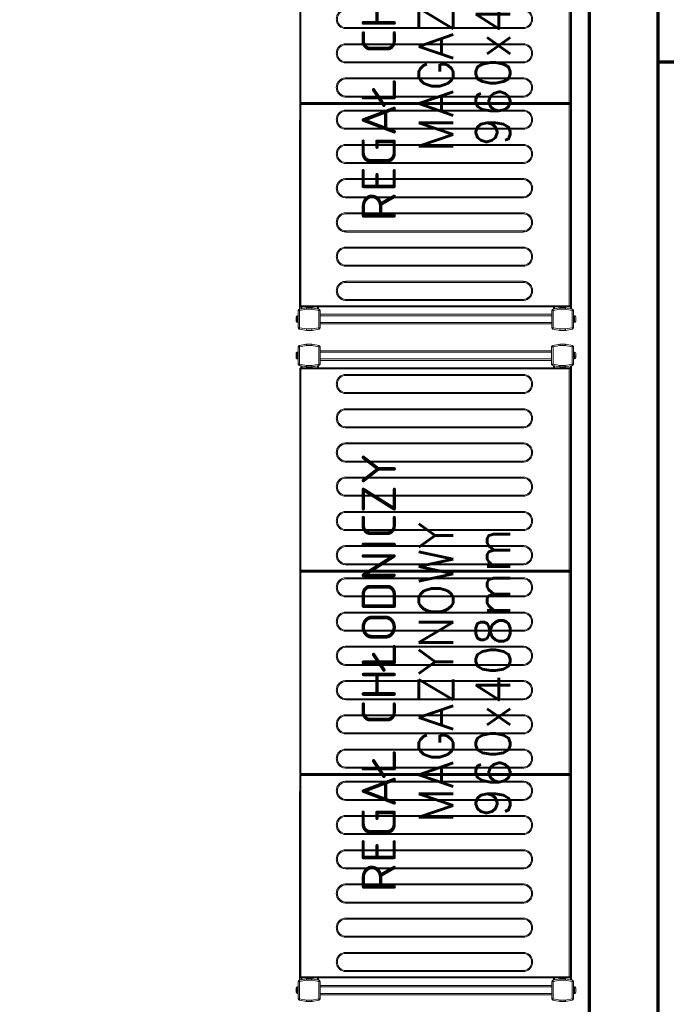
# Model space of a CAD drawing. Header units: millimetres. Extents: x -2074 to 12588, y -3630 to 101167.
# Tile 204 of 256: x 5289 to 5383, y -1590 to -1447. Entities that reach past the tile are written whole.
import ezdxf

# ---------------------------------------------------------------- set-up
doc = ezdxf.new("R2010")
doc.units = ezdxf.units.MM
doc.layers.add('SelinAr_WYP_komory', color=8, linetype='Continuous', lineweight=18)
doc.styles.add('RomanS', font='romans.shx')

# ---------------------------------------------------------------- blocks, each defined once
blk = doc.blocks.new('*U425')
at = {"const_width": 0.5}
blk.add_lwpolyline([(125, 190), (125, 200), (180, 200), (180, 0), (0, 0), (0, 200), (55, 200), (55, 190), (10, 190), (10, 10), (170, 10), (170, 190)], close=True, dxfattribs=at)
blk = doc.blocks.new('*U428')
at = {"const_width": 0.5}
blk.add_lwpolyline([(125, 250), (125, 260), (180, 260), (180, 0), (0, 0), (0, 260), (55, 260), (55, 250), (10, 250), (10, 10), (170, 10), (170, 250)], close=True, dxfattribs=at)
blk = doc.blocks.new('*U450')
at = {"lineweight": 15}
for p, q in [((1.73, 0), (1.82, 0)), ((0.18, -0.47), (0, -1.51)), ((0.18, -0.47), (0, -1.5)), ((0.38, -0.51), (0.2, -1.53)), ((2.9, -0.3), (0.38, -0.3)), ((0.38, -0.31), (0.38, -0.51)), ((2.9, -0.31), (0.38, -0.31)), ((2.9, -0.51), (0.38, -0.51)), ((1.17, -0.15), (1.17, -0.3)), ((2.12, -0.15), (1.17, -0.15)), ((1.88, -0.12), (1.76, -0.12)), ((2.12, -0.3), (2.12, -0.15)), ((2.9, -0.51), (2.9, -0.31)), ((3.08, -1.53), (2.9, -0.51)), ((3.28, -1.51), (3.1, -0.47)), ((3.28, -1.5), (3.1, -0.47)), ((3.43, -0.68), (3.14, -0.68)), ((3.43, -0.82), (3.16, -0.82)), ((3.43, -0.67), (3.43, -39.87)), ((3.58, -0.67), (3.43, -0.67)), ((3.58, -0.56), (3.58, -0.52)), ((32.98, -0.52), (3.58, -0.52)), ((3.58, -0.67), (3.58, -0.56)), ((3.58, -0.67), (3.58, -39.87)), ((32.98, -0.67), (3.58, -0.67)), ((32.98, -0.52), (32.98, -0.56)), ((32.98, -0.56), (32.98, -0.67)), ((32.98, -39.87), (32.98, -0.67)), ((33.13, -0.67), (32.98, -0.67)), ((33.13, -39.87), (33.13, -0.67)), ((33.28, -0.67), (33.13, -0.67)), ((33.28, -0.56), (33.28, -0.52)), ((62.68, -0.52), (33.28, -0.52)), ((33.28, -0.67), (33.28, -0.56)), ((33.28, -0.67), (33.28, -39.87)), ((62.68, -0.67), (33.28, -0.67)), ((62.68, -0.52), (62.68, -0.56)), ((62.68, -0.56), (62.68, -0.67)), ((62.68, -39.87), (62.68, -0.67)), ((62.83, -0.67), (62.68, -0.67)), ((62.83, -39.87), (62.83, -0.67)), ((62.98, -0.67), (62.83, -0.67)), ((62.98, -0.56), (62.98, -0.52)), ((92.38, -0.52), (62.98, -0.52)), ((62.98, -0.67), (62.98, -0.56)), ((62.98, -0.67), (62.98, -39.87)), ((92.38, -0.67), (62.98, -0.67)), ((92.38, -0.52), (92.38, -0.56)), ((92.38, -0.56), (92.38, -0.67)), ((92.38, -39.87), (92.38, -0.67)), ((92.53, -0.67), (92.38, -0.67)), ((92.53, -39.87), (92.53, -0.67)), ((92.53, -0.68), (92.83, -0.68)), ((92.53, -0.82), (92.8, -0.82)), ((92.87, -0.47), (92.69, -1.48)), ((93.06, -0.5), (92.88, -1.52)), ((93.06, -0.3), (93.06, -0.5)), ((95.59, -0.3), (93.06, -0.3)), ((95.59, -0.5), (93.06, -0.5)), ((93.86, -0.12), (93.85, -0.12)), ((93.85, -0.15), (93.85, -0.3)), ((94.8, -0.15), (93.85, -0.15)), ((94.8, -0.12), (94.79, -0.12)), ((94.8, -0.3), (94.8, -0.15)), ((95.59, -0.5), (95.59, -0.3)), ((95.77, -1.52), (95.59, -0.5)), ((95.96, -1.48), (95.78, -0.47)), ((95.78, -0.47), (95.97, -1.5)), ((0, -1.5), (0, -2.3)), ((0, -1.51), (0, -2.29)), ((0, -2.29), (0.2, -2.29)), ((0, -2.3), (0, -2.3)), ((0, -2.33), (0.18, -3.34)), ((0.2, -1.53), (0.2, -2.29)), ((0.2, -2.29), (0.38, -3.31)), ((2.9, -3.31), (3.08, -2.29)), ((3.08, -2.29), (3.08, -1.53)), ((3.08, -2.29), (3.28, -2.29)), ((3.1, -3.34), (3.28, -2.33)), ((3.28, -2.38), (3.15, -3.12)), ((3.28, -1.51), (3.28, -1.5)), ((3.28, -2.29), (3.28, -1.51)), ((3.28, -2.3), (3.28, -2.29)), ((3.28, -2.3), (3.28, -2.38)), ((3.28, -2.3), (3.28, -2.3)), ((92.68, -1.5), (92.69, -1.48)), ((92.68, -1.52), (92.68, -1.5)), ((92.68, -1.52), (92.68, -2.3)), ((92.88, -1.52), (92.68, -1.52)), ((92.68, -2.38), (92.68, -2.3)), ((92.68, -2.3), (92.87, -3.33)), ((92.82, -3.12), (92.68, -2.38)), ((92.88, -1.52), (92.88, -2.28)), ((92.88, -2.28), (93.06, -3.3)), ((95.59, -3.3), (95.77, -2.28)), ((95.97, -1.52), (95.77, -1.52)), ((95.77, -2.28), (95.77, -1.52)), ((95.78, -3.33), (95.97, -2.3)), ((95.97, -2.3), (95.78, -3.33)), ((95.97, -1.5), (95.97, -2.3)), ((95.97, -2.3), (95.97, -1.52)), ((0.38, -3.31), (2.9, -3.31)), ((0.38, -3.31), (0.38, -3.51)), ((0.38, -3.51), (2.9, -3.51)), ((0.94, -3.51), (0.94, -37.3)), ((1.14, -3.51), (1.14, -37.3)), ((2.14, -3.51), (2.14, -37.3)), ((2.34, -3.51), (2.34, -37.3)), ((2.9, -3.51), (2.9, -3.31)), ((3.43, -3.28), (3.12, -3.28)), ((3.43, -3.12), (3.15, -3.12)), ((92.53, -3.12), (92.82, -3.12)), ((92.53, -3.28), (92.84, -3.28)), ((93.06, -3.3), (95.59, -3.3)), ((93.06, -3.3), (93.06, -3.5)), ((93.06, -3.5), (95.59, -3.5)), ((93.62, -37.29), (93.62, -3.5)), ((93.82, -37.29), (93.82, -3.5)), ((94.82, -37.29), (94.82, -3.5)), ((95.02, -37.29), (95.02, -3.5)), ((95.59, -3.5), (95.59, -3.3)), ((0.38, -37.3), (0.38, -37.5)), ((2.9, -37.3), (0.38, -37.3)), ((2.9, -37.5), (2.9, -37.3)), ((93.06, -37.29), (93.06, -37.49)), ((95.59, -37.29), (93.06, -37.29)), ((95.59, -37.49), (95.59, -37.29)), ((0.18, -37.47), (0, -38.5)), ((0, -38.5), (0.18, -37.47)), ((0, -38.5), (0, -39.28)), ((0, -39.3), (0, -38.5)), ((0.38, -37.5), (0.2, -38.52)), ((0.2, -38.52), (0.2, -39.28)), ((2.9, -37.5), (0.38, -37.5)), ((3.08, -38.52), (2.9, -37.5)), ((3.08, -39.28), (3.08, -38.52)), ((3.28, -38.5), (3.1, -37.47)), ((3.43, -37.58), (3.12, -37.58)), ((3.15, -37.73), (3.28, -38.48)), ((3.43, -37.73), (3.15, -37.73)), ((3.28, -38.48), (3.28, -38.5)), ((3.28, -39.28), (3.28, -38.5)), ((92.53, -37.58), (92.84, -37.58)), ((92.53, -37.73), (92.82, -37.73)), ((92.68, -38.48), (92.82, -37.73)), ((92.68, -38.5), (92.68, -38.48)), ((92.68, -38.5), (92.68, -38.51)), ((92.68, -38.5), (92.68, -38.5)), ((92.68, -38.51), (92.68, -39.29)), ((92.88, -38.51), (92.68, -38.51)), ((92.87, -37.46), (92.69, -38.47)), ((93.06, -37.49), (92.88, -38.51)), ((92.88, -38.51), (92.88, -39.27)), ((95.59, -37.49), (93.06, -37.49)), ((95.77, -38.51), (95.59, -37.49)), ((95.77, -39.27), (95.77, -38.51)), ((95.97, -38.51), (95.77, -38.51)), ((95.96, -38.47), (95.78, -37.46)), ((95.97, -38.5), (95.97, -38.5)), ((95.97, -39.3), (95.97, -38.5)), ((95.97, -39.29), (95.97, -38.51)), ((0, -39.28), (0.2, -39.28)), ((0.18, -40.33), (0, -39.3)), ((0, -39.32), (0.18, -40.33)), ((0.2, -39.28), (0.38, -40.3)), ((2.9, -40.3), (3.08, -39.28)), ((3.08, -39.28), (3.28, -39.28)), ((3.1, -40.33), (3.28, -39.32)), ((4.38, -40.18), (3.13, -40.18)), ((4.38, -40.03), (3.16, -40.03)), ((3.28, -39.28), (3.28, -39.3)), ((3.28, -39.3), (3.28, -39.32)), ((3.43, -39.87), (3.58, -39.87)), ((3.58, -39.87), (32.98, -39.87)), ((3.58, -39.87), (3.58, -40.01)), ((3.58, -40.01), (3.58, -40.02)), ((3.58, -40.02), (32.98, -40.02)), ((4.38, -40.02), (4.38, -40.03)), ((91.58, -40.03), (4.38, -40.03)), ((4.38, -40.03), (4.38, -40.18)), ((91.58, -40.18), (4.38, -40.18)), ((32.98, -39.87), (33.13, -39.87)), ((32.98, -40.01), (32.98, -39.87)), ((32.98, -40.02), (32.98, -40.01)), ((33.13, -39.87), (33.28, -39.87)), ((33.28, -39.87), (62.68, -39.87)), ((33.28, -39.87), (33.28, -40.01)), ((33.28, -40.01), (33.28, -40.02)), ((33.28, -40.02), (62.68, -40.02)), ((62.68, -39.87), (62.83, -39.87)), ((62.68, -40.01), (62.68, -39.87)), ((62.68, -40.02), (62.68, -40.01)), ((62.83, -39.87), (62.98, -39.87)), ((62.98, -39.87), (92.38, -39.87)), ((62.98, -39.87), (62.98, -40.01)), ((62.98, -40.01), (62.98, -40.02)), ((62.98, -40.02), (92.38, -40.02)), ((91.58, -40.02), (91.58, -40.03)), ((91.58, -40.03), (91.58, -40.18)), ((91.58, -40.03), (92.81, -40.03)), ((91.58, -40.18), (92.84, -40.18)), ((92.38, -39.87), (92.53, -39.87)), ((92.38, -40.01), (92.38, -39.87)), ((92.38, -40.02), (92.38, -40.01)), ((92.68, -39.29), (92.87, -40.33)), ((92.68, -39.29), (92.68, -39.3)), ((92.68, -39.3), (92.87, -40.33)), ((92.88, -39.27), (93.06, -40.29)), ((95.59, -40.29), (95.77, -39.27)), ((95.78, -40.33), (95.97, -39.29)), ((95.78, -40.33), (95.97, -39.3)), ((0.38, -40.3), (0.38, -40.5)), ((0.38, -40.3), (2.9, -40.3)), ((0.38, -40.5), (2.9, -40.5)), ((1.17, -40.5), (1.17, -40.65)), ((1.17, -40.65), (2.12, -40.65)), ((1.17, -40.68), (1.17, -40.68)), ((2.11, -40.68), (2.11, -40.68)), ((2.12, -40.65), (2.12, -40.5)), ((2.9, -40.5), (2.9, -40.3)), ((93.06, -40.29), (95.59, -40.29)), ((93.06, -40.29), (93.06, -40.49)), ((93.06, -40.49), (95.59, -40.49)), ((93.06, -40.5), (95.59, -40.5)), ((93.85, -40.5), (93.85, -40.65)), ((93.85, -40.65), (94.8, -40.65)), ((94.09, -40.68), (94.2, -40.68)), ((94.24, -40.8), (94.15, -40.8)), ((94.8, -40.65), (94.8, -40.5)), ((95.59, -40.49), (95.59, -40.29))]:
    blk.add_line(p, q, dxfattribs=at)
blk.add_line((0.38, -0.51), (30.67, -0.51))
at = {"color": 253, "lineweight": 15}
for p, q in [((4.36, -33.12), (4.36, -7.27)), ((4.36, -7.27), (4.51, -7.27)), ((4.51, -33.12), (4.51, -7.27)), ((7.01, -7.27), (7.01, -33.12)), ((7.16, -7.27), (7.01, -7.27)), ((7.16, -7.27), (7.16, -33.12)), ((9.36, -33.12), (9.36, -7.27)), ((9.36, -7.27), (9.51, -7.27)), ((9.51, -33.12), (9.51, -7.27)), ((12.01, -7.27), (12.01, -33.12)), ((12.16, -7.27), (12.01, -7.27)), ((12.16, -7.27), (12.16, -33.12)), ((14.36, -33.12), (14.36, -7.27)), ((14.36, -7.27), (14.51, -7.27)), ((14.51, -33.12), (14.51, -7.27)), ((17.01, -7.27), (17.01, -33.12)), ((17.16, -7.27), (17.01, -7.27)), ((17.16, -7.27), (17.16, -33.12)), ((19.36, -33.12), (19.36, -7.27)), ((19.36, -7.27), (19.51, -7.27)), ((19.51, -33.12), (19.51, -7.27)), ((22.01, -7.27), (22.01, -33.12)), ((22.16, -7.27), (22.01, -7.27)), ((22.16, -7.27), (22.16, -33.12)), ((24.36, -33.12), (24.36, -7.27)), ((24.36, -7.27), (24.51, -7.27)), ((24.51, -33.12), (24.51, -7.27)), ((27.01, -7.27), (27.01, -33.12)), ((27.16, -7.27), (27.01, -7.27)), ((27.16, -7.27), (27.16, -33.12)), ((29.36, -33.12), (29.36, -7.27)), ((29.36, -7.27), (29.51, -7.27)), ((29.51, -33.12), (29.51, -7.27)), ((32.01, -7.27), (32.01, -33.12)), ((32.16, -7.27), (32.01, -7.27)), ((32.16, -7.27), (32.16, -33.12)), ((34.06, -33.12), (34.06, -7.27)), ((34.06, -7.27), (34.21, -7.27)), ((34.21, -33.12), (34.21, -7.27)), ((36.71, -7.27), (36.71, -33.12)), ((36.86, -7.27), (36.71, -7.27)), ((36.86, -7.27), (36.86, -33.12)), ((39.06, -33.12), (39.06, -7.27)), ((39.06, -7.27), (39.21, -7.27)), ((39.21, -33.12), (39.21, -7.27)), ((41.71, -7.27), (41.71, -33.12)), ((41.86, -7.27), (41.71, -7.27)), ((41.86, -7.27), (41.86, -33.12)), ((44.06, -33.12), (44.06, -7.27)), ((44.06, -7.27), (44.21, -7.27)), ((44.21, -33.12), (44.21, -7.27)), ((46.71, -7.27), (46.71, -33.12)), ((46.86, -7.27), (46.71, -7.27)), ((46.86, -7.27), (46.86, -33.12)), ((49.06, -33.12), (49.06, -7.27)), ((49.06, -7.27), (49.21, -7.27)), ((49.21, -33.12), (49.21, -7.27)), ((51.71, -7.27), (51.71, -33.12)), ((51.86, -7.27), (51.71, -7.27)), ((51.86, -7.27), (51.86, -33.12)), ((54.06, -33.12), (54.06, -7.27)), ((54.06, -7.27), (54.21, -7.27)), ((54.21, -33.12), (54.21, -7.27)), ((56.71, -7.27), (56.71, -33.12)), ((56.86, -7.27), (56.71, -7.27)), ((56.86, -7.27), (56.86, -33.12)), ((59.06, -33.12), (59.06, -7.27)), ((59.06, -7.27), (59.21, -7.27)), ((59.21, -33.12), (59.21, -7.27)), ((61.71, -7.27), (61.71, -33.12)), ((61.86, -7.27), (61.71, -7.27)), ((61.86, -7.27), (61.86, -33.12)), ((63.76, -33.12), (63.76, -7.27)), ((63.76, -7.27), (63.91, -7.27)), ((63.91, -33.12), (63.91, -7.27)), ((66.41, -7.27), (66.41, -33.12)), ((66.56, -7.27), (66.41, -7.27)), ((66.56, -7.27), (66.56, -33.12)), ((68.76, -33.12), (68.76, -7.27)), ((68.76, -7.27), (68.91, -7.27)), ((68.91, -33.12), (68.91, -7.27)), ((71.41, -7.27), (71.41, -33.12)), ((71.56, -7.27), (71.41, -7.27)), ((71.56, -7.27), (71.56, -33.12)), ((73.76, -33.12), (73.76, -7.27)), ((73.76, -7.27), (73.91, -7.27)), ((73.91, -33.12), (73.91, -7.27)), ((76.41, -7.27), (76.41, -33.12)), ((76.56, -7.27), (76.41, -7.27)), ((76.56, -7.27), (76.56, -33.12)), ((78.76, -33.12), (78.76, -7.27)), ((78.76, -7.27), (78.91, -7.27)), ((78.91, -33.12), (78.91, -7.27)), ((81.41, -7.27), (81.41, -33.12)), ((81.56, -7.27), (81.41, -7.27)), ((81.56, -7.27), (81.56, -33.12)), ((83.76, -33.12), (83.76, -7.27)), ((83.76, -7.27), (83.91, -7.27)), ((83.91, -33.12), (83.91, -7.27)), ((86.41, -7.27), (86.41, -33.12)), ((86.56, -7.27), (86.41, -7.27)), ((86.56, -7.27), (86.56, -33.12)), ((88.76, -33.12), (88.76, -7.27)), ((88.76, -7.27), (88.91, -7.27)), ((88.91, -33.12), (88.91, -7.27)), ((91.41, -7.27), (91.41, -33.12)), ((91.56, -7.27), (91.41, -7.27)), ((91.56, -7.27), (91.56, -33.12)), ((4.51, -33.12), (4.36, -33.12)), ((7.16, -33.12), (7.01, -33.12)), ((9.51, -33.12), (9.36, -33.12)), ((12.16, -33.12), (12.01, -33.12)), ((14.51, -33.12), (14.36, -33.12)), ((17.16, -33.12), (17.01, -33.12)), ((19.51, -33.12), (19.36, -33.12)), ((22.16, -33.12), (22.01, -33.12)), ((24.51, -33.12), (24.36, -33.12)), ((27.16, -33.12), (27.01, -33.12)), ((29.51, -33.12), (29.36, -33.12)), ((32.16, -33.12), (32.01, -33.12)), ((34.21, -33.12), (34.06, -33.12)), ((36.86, -33.12), (36.71, -33.12)), ((39.21, -33.12), (39.06, -33.12)), ((41.86, -33.12), (41.71, -33.12)), ((44.21, -33.12), (44.06, -33.12)), ((46.86, -33.12), (46.71, -33.12)), ((49.21, -33.12), (49.06, -33.12)), ((51.86, -33.12), (51.71, -33.12)), ((54.21, -33.12), (54.06, -33.12)), ((56.86, -33.12), (56.71, -33.12)), ((59.21, -33.12), (59.06, -33.12)), ((61.86, -33.12), (61.71, -33.12)), ((63.91, -33.12), (63.76, -33.12)), ((66.56, -33.12), (66.41, -33.12)), ((68.91, -33.12), (68.76, -33.12)), ((71.56, -33.12), (71.41, -33.12)), ((73.91, -33.12), (73.76, -33.12)), ((76.56, -33.12), (76.41, -33.12)), ((78.91, -33.12), (78.76, -33.12)), ((81.56, -33.12), (81.41, -33.12)), ((83.91, -33.12), (83.76, -33.12)), ((86.56, -33.12), (86.41, -33.12)), ((88.91, -33.12), (88.76, -33.12)), ((91.56, -33.12), (91.41, -33.12))]:
    blk.add_line(p, q, dxfattribs=at)
at = {"lineweight": 15, "flags": 128}
for points in [[(0.38, -0.51), (0.34, -0.5), (0.3, -0.5), (0.27, -0.49), (0.24, -0.48), (0.22, -0.48), (0.2, -0.48), (0.19, -0.47), (0.18, -0.47)], [(3.1, -0.47), (3.1, -0.47), (3.09, -0.48), (3.07, -0.48), (3.04, -0.48), (3.01, -0.49), (2.98, -0.5), (2.94, -0.5), (2.9, -0.51)], [(93.06, -0.5), (93.02, -0.49), (92.99, -0.49), (92.95, -0.48), (92.92, -0.48), (92.9, -0.47), (92.88, -0.47), (92.87, -0.47), (92.87, -0.47)], [(95.78, -0.47), (95.78, -0.47), (95.77, -0.47), (95.75, -0.47), (95.73, -0.48), (95.7, -0.48), (95.66, -0.49), (95.63, -0.49), (95.59, -0.5)], [(0, -1.51), (0, -1.51), (0.01, -1.51), (0.03, -1.51), (0.05, -1.51), (0.07, -1.52), (0.1, -1.52), (0.13, -1.52), (0.17, -1.52), (0.2, -1.53)], [(0.2, -2.29), (0.16, -2.3), (0.12, -2.3), (0.09, -2.31), (0.06, -2.32), (0.04, -2.32), (0.02, -2.32), (0.01, -2.33), (0, -2.33)], [(3.08, -1.53), (3.12, -1.52), (3.16, -1.52), (3.19, -1.52), (3.22, -1.51), (3.25, -1.51), (3.27, -1.51), (3.28, -1.51), (3.28, -1.51)], [(3.28, -2.33), (3.28, -2.33), (3.27, -2.32), (3.25, -2.32), (3.22, -2.32), (3.19, -2.31), (3.16, -2.3), (3.12, -2.3), (3.08, -2.29)], [(92.88, -2.28), (92.84, -2.29), (92.81, -2.29), (92.77, -2.29), (92.74, -2.29), (92.72, -2.3), (92.7, -2.3), (92.69, -2.3), (92.68, -2.3)], [(92.69, -1.48), (92.69, -1.48), (92.7, -1.49), (92.72, -1.49), (92.74, -1.49), (92.77, -1.5), (92.81, -1.5), (92.84, -1.51), (92.88, -1.52)], [(95.77, -1.52), (95.8, -1.51), (95.84, -1.5), (95.88, -1.5), (95.91, -1.49), (95.93, -1.49), (95.95, -1.49), (95.96, -1.48), (95.96, -1.48)], [(95.97, -2.3), (95.96, -2.3), (95.95, -2.3), (95.94, -2.3), (95.92, -2.3), (95.89, -2.29), (95.87, -2.29), (95.83, -2.29), (95.8, -2.29), (95.77, -2.28)], [(0.18, -3.34), (0.19, -3.34), (0.2, -3.34), (0.22, -3.34), (0.24, -3.33), (0.27, -3.33), (0.3, -3.32), (0.34, -3.32), (0.38, -3.31)], [(2.9, -3.31), (2.94, -3.32), (2.98, -3.32), (3.01, -3.33), (3.04, -3.33), (3.07, -3.34), (3.09, -3.34), (3.1, -3.34), (3.1, -3.34)], [(3.15, -3.12), (3.15, -3.15), (3.14, -3.18), (3.14, -3.21), (3.13, -3.23), (3.13, -3.25), (3.13, -3.26), (3.13, -3.27), (3.12, -3.28)], [(92.84, -3.28), (92.84, -3.27), (92.84, -3.26), (92.84, -3.25), (92.83, -3.23), (92.83, -3.21), (92.83, -3.18), (92.82, -3.15), (92.82, -3.12)], [(92.87, -3.33), (92.87, -3.33), (92.88, -3.33), (92.9, -3.33), (92.92, -3.32), (92.95, -3.32), (92.99, -3.31), (93.02, -3.31), (93.06, -3.3)], [(95.59, -3.3), (95.63, -3.31), (95.66, -3.31), (95.7, -3.32), (95.73, -3.32), (95.75, -3.33), (95.77, -3.33), (95.78, -3.33), (95.78, -3.33)], [(0, -38.5), (0, -38.5), (0.02, -38.5), (0.03, -38.5), (0.06, -38.51), (0.09, -38.51), (0.12, -38.51), (0.16, -38.51), (0.2, -38.52)], [(0.38, -37.5), (0.34, -37.49), (0.3, -37.49), (0.27, -37.48), (0.24, -37.48), (0.22, -37.47), (0.2, -37.47), (0.19, -37.47), (0.18, -37.47)], [(3.1, -37.47), (3.1, -37.47), (3.09, -37.47), (3.07, -37.47), (3.04, -37.48), (3.01, -37.48), (2.98, -37.49), (2.94, -37.49), (2.9, -37.5)], [(3.08, -38.52), (3.12, -38.51), (3.15, -38.51), (3.18, -38.51), (3.21, -38.51), (3.24, -38.5), (3.26, -38.5), (3.27, -38.5), (3.28, -38.5), (3.28, -38.5)], [(3.12, -37.58), (3.13, -37.58), (3.13, -37.59), (3.13, -37.6), (3.13, -37.62), (3.14, -37.64), (3.14, -37.67), (3.15, -37.7), (3.15, -37.73)], [(92.69, -38.47), (92.69, -38.47), (92.7, -38.48), (92.72, -38.48), (92.74, -38.48), (92.77, -38.49), (92.81, -38.5), (92.84, -38.5), (92.88, -38.51)], [(92.82, -37.73), (92.82, -37.7), (92.83, -37.67), (92.83, -37.64), (92.83, -37.62), (92.84, -37.6), (92.84, -37.59), (92.84, -37.58), (92.84, -37.58)], [(93.06, -37.49), (93.02, -37.48), (92.99, -37.48), (92.95, -37.47), (92.92, -37.47), (92.9, -37.46), (92.88, -37.46), (92.87, -37.46), (92.87, -37.46)], [(95.78, -37.46), (95.78, -37.46), (95.77, -37.46), (95.75, -37.46), (95.73, -37.47), (95.7, -37.47), (95.66, -37.48), (95.63, -37.48), (95.59, -37.49)], [(95.77, -38.51), (95.8, -38.5), (95.84, -38.5), (95.88, -38.49), (95.91, -38.48), (95.93, -38.48), (95.95, -38.48), (95.96, -38.47), (95.96, -38.47)], [(0.2, -39.28), (0.16, -39.29), (0.12, -39.3), (0.09, -39.3), (0.06, -39.31), (0.04, -39.31), (0.02, -39.31), (0.01, -39.32), (0, -39.32)], [(3.28, -39.32), (3.28, -39.32), (3.27, -39.31), (3.25, -39.31), (3.22, -39.31), (3.19, -39.3), (3.16, -39.3), (3.12, -39.29), (3.08, -39.28)], [(92.88, -39.27), (92.84, -39.28), (92.81, -39.28), (92.77, -39.28), (92.74, -39.29), (92.72, -39.29), (92.7, -39.29), (92.69, -39.29), (92.68, -39.29)], [(95.97, -39.29), (95.96, -39.29), (95.95, -39.29), (95.94, -39.29), (95.92, -39.29), (95.89, -39.29), (95.87, -39.28), (95.83, -39.28), (95.8, -39.28), (95.77, -39.27)], [(0.18, -40.33), (0.19, -40.33), (0.2, -40.33), (0.22, -40.33), (0.24, -40.32), (0.27, -40.32), (0.3, -40.31), (0.34, -40.31), (0.38, -40.3)], [(2.9, -40.3), (2.94, -40.31), (2.98, -40.31), (3.01, -40.32), (3.04, -40.32), (3.07, -40.33), (3.09, -40.33), (3.1, -40.33), (3.1, -40.33)], [(92.87, -40.33), (92.87, -40.33), (92.88, -40.32), (92.9, -40.32), (92.92, -40.32), (92.95, -40.31), (92.99, -40.3), (93.02, -40.3), (93.06, -40.29)], [(95.59, -40.29), (95.63, -40.3), (95.66, -40.3), (95.7, -40.31), (95.73, -40.32), (95.75, -40.32), (95.77, -40.32), (95.78, -40.33), (95.78, -40.33)]]:
    blk.add_lwpolyline(points, dxfattribs=at)
at = {"lineweight": 15}
for centre, radius, start, end in [((0.38, -0.5), 0.2, 90, 170), ((0.38, -0.51), 0.2, 90, 170), ((1.32, -0.15), 0.15, 90, 180), ((1.97, -0.15), 0.15, 0, 90), ((2.9, -0.5), 0.2, 10, 90), ((2.9, -0.51), 0.2, 10, 90), ((3.58, -0.67), 0.15, 90, 180), ((32.98, -0.67), 0.15, 0, 90), ((33.28, -0.67), 0.15, 90, 180), ((62.68, -0.67), 0.15, 0, 90), ((62.98, -0.67), 0.15, 90, 180), ((92.38, -0.67), 0.15, 0, 90), ((93.06, -0.5), 0.2, 90, 170), ((94, -0.15), 0.15, 168.463, 180), ((94.65, -0.15), 0.15, 0, 11.537), ((95.59, -0.5), 0.2, 10, 90), ((95.59, -0.5), 0.2, 10, 90), ((0.2, -2.29), 0.2, 180, 190), ((3.08, -2.29), 0.2, 350, 0), ((92.88, -1.52), 0.2, 170, 180), ((95.77, -1.52), 0.2, 0, 10), ((0.38, -3.31), 0.2, 190, 270), ((2.9, -3.31), 0.2, 270, 350), ((93.06, -3.3), 0.2, 190, 270), ((95.59, -3.3), 0.2, 270, 350), ((0.38, -37.5), 0.2, 90, 170), ((0.38, -37.5), 0.2, 90, 170), ((2.9, -37.5), 0.2, 10, 90), ((93.06, -37.49), 0.2, 90, 170), ((95.59, -37.49), 0.2, 10, 90), ((92.88, -38.51), 0.2, 170, 180), ((95.77, -38.51), 0.2, 0, 10), ((0.2, -39.28), 0.2, 180, 190), ((3.08, -39.28), 0.2, 350, 0), ((0.38, -40.3), 0.2, 190, 270), ((0.38, -40.3), 0.2, 190, 270), ((1.32, -40.65), 0.15, 180, 191.537), ((1.97, -40.65), 0.15, 348.463, 0), ((2.9, -40.3), 0.2, 270, 350), ((93.06, -40.29), 0.2, 190, 270), ((93.06, -40.3), 0.2, 190, 270), ((94, -40.65), 0.15, 180, 270), ((94.65, -40.65), 0.15, 270, 0), ((95.59, -40.29), 0.2, 270, 350), ((95.59, -40.3), 0.2, 270, 350)]:
    blk.add_arc(centre, radius, start, end, dxfattribs=at)
at = {"color": 253, "lineweight": 15}
for centre, start, end in [((5.76, -7.27), 0, 180), ((10.76, -7.27), 0, 180), ((15.76, -7.27), 0, 180), ((20.76, -7.27), 0, 180), ((25.76, -7.27), 0, 180), ((30.76, -7.27), 0, 180), ((35.46, -7.27), 0, 180), ((40.46, -7.27), 0, 180), ((45.46, -7.27), 0, 180), ((50.46, -7.27), 0, 180), ((55.46, -7.27), 0, 180), ((60.46, -7.27), 0, 180), ((65.16, -7.27), 0, 180), ((70.16, -7.27), 0, 180), ((75.16, -7.27), 0, 180), ((80.16, -7.27), 0, 180), ((85.16, -7.27), 0, 180), ((90.16, -7.27), 0, 180), ((5.76, -33.12), 180, 0), ((10.76, -33.12), 180, 0), ((15.76, -33.12), 180, 0), ((20.76, -33.12), 180, 0), ((25.76, -33.12), 180, 0), ((30.76, -33.12), 180, 0), ((35.46, -33.12), 180, 0), ((40.46, -33.12), 180, 0), ((45.46, -33.12), 180, 0), ((50.46, -33.12), 180, 0), ((55.46, -33.12), 180, 0), ((60.46, -33.12), 180, 0), ((65.16, -33.12), 180, 0), ((70.16, -33.12), 180, 0), ((75.16, -33.12), 180, 0), ((80.16, -33.12), 180, 0), ((85.16, -33.12), 180, 0), ((90.16, -33.12), 180, 0)]:
    blk.add_arc(centre, 1.25, start, end, dxfattribs=at)
at = {"lineweight": 15}
for points, knots in [([(1.71, 0), (1.67, 0), (1.6, 0), (1.49, 0), (1.39, 0), (1.34, 0), (1.31, 0), (1.32, 0), (1.32, 0)], [0, 0, 0, 0, 0.188945, 0.389816, 0.590684, 0.779625, 0.968579, 1, 1, 1, 1]), ([(1.76, -0.12), (1.76, -0.1), (1.76, -0.07), (1.75, -0.03), (1.73, -0.01), (1.72, 0), (1.71, 0)], [0, 0, 0, 0, 0.243636, 0.487267, 0.73198, 1, 1, 1, 1]), ([(1.92, 0), (1.91, 0), (1.89, 0), (1.85, 0), (1.82, 0)], [0, 0, 0, 0, 0.31192, 1, 1, 1, 1]), ([(1.82, 0), (1.83, 0), (1.84, -0.01), (1.86, -0.03), (1.87, -0.07), (1.87, -0.1), (1.88, -0.12)], [0, 0, 0, 0, 0.250222, 0.500532, 0.748158, 1, 1, 1, 1]), ([(94.01, 0), (93.99, 0), (93.95, -0.01), (93.91, -0.03), (93.87, -0.07), (93.86, -0.1), (93.86, -0.12)], [0, 0, 0, 0, 0.250199, 0.50053, 0.748141, 1, 1, 1, 1]), ([(94.64, 0), (94.63, 0), (94.61, 0), (94.54, 0), (94.44, 0), (94.32, 0), (94.21, 0), (94.11, 0), (94.04, 0), (94.02, 0), (94.01, 0)], [0, 0, 0, 0, 0.1211749, 0.2500039, 0.3788261, 0.500001, 0.6211758, 0.749998, 0.8788228, 1, 1, 1, 1]), ([(94.79, -0.12), (94.79, -0.1), (94.78, -0.07), (94.74, -0.03), (94.7, -0.01), (94.66, 0), (94.64, 0)], [0, 0, 0, 0, 0.243643, 0.48725, 0.731966, 1, 1, 1, 1]), ([(3.43, -39.86), (3.44, -39.88), (3.44, -39.92), (3.47, -39.96), (3.5, -39.98), (3.52, -40), (3.55, -40.01), (3.57, -40.01), (3.58, -40.01)], [0, 0, 0, 0, 0.238266, 0.485424, 0.612038, 0.739974, 0.869231, 1, 1, 1, 1]), ([(32.98, -40.01), (32.99, -40.01), (33.01, -40.01), (33.04, -40), (33.07, -39.98), (33.1, -39.96), (33.13, -39.92), (33.13, -39.88), (33.13, -39.86)], [0, 0, 0, 0, 0.130769, 0.260023, 0.387959, 0.514574, 0.761734, 1, 1, 1, 1]), ([(33.13, -39.86), (33.14, -39.88), (33.14, -39.92), (33.17, -39.96), (33.2, -39.98), (33.22, -40), (33.25, -40.01), (33.27, -40.01), (33.28, -40.01)], [0, 0, 0, 0, 0.238266, 0.485426, 0.612036, 0.739977, 0.869231, 1, 1, 1, 1]), ([(62.68, -40.01), (62.69, -40.01), (62.71, -40.01), (62.74, -40), (62.77, -39.98), (62.8, -39.96), (62.83, -39.92), (62.83, -39.88), (62.83, -39.86)], [0, 0, 0, 0, 0.130758, 0.260025, 0.387956, 0.514571, 0.761733, 1, 1, 1, 1]), ([(62.83, -39.86), (62.84, -39.88), (62.84, -39.92), (62.87, -39.96), (62.9, -39.98), (62.92, -40), (62.95, -40.01), (62.97, -40.01), (62.98, -40.01)], [0, 0, 0, 0, 0.238267, 0.485429, 0.612044, 0.739975, 0.869242, 1, 1, 1, 1]), ([(92.38, -40.01), (92.39, -40.01), (92.41, -40.01), (92.44, -40), (92.47, -39.98), (92.5, -39.96), (92.53, -39.92), (92.53, -39.88), (92.53, -39.86)], [0, 0, 0, 0, 0.130758, 0.260025, 0.387956, 0.514571, 0.761733, 1, 1, 1, 1]), ([(1.17, -40.68), (1.18, -40.7), (1.19, -40.73), (1.22, -40.77), (1.27, -40.79), (1.3, -40.8), (1.32, -40.8)], [0, 0, 0, 0, 0.243643, 0.487245, 0.731956, 1, 1, 1, 1]), ([(1.32, -40.8), (1.33, -40.8), (1.35, -40.8), (1.43, -40.8), (1.53, -40.8), (1.64, -40.8), (1.75, -40.8), (1.85, -40.8), (1.93, -40.8), (1.95, -40.8), (1.96, -40.8)], [0, 0, 0, 0, 0.121175, 0.250001, 0.378823, 0.5, 0.621177, 0.749999, 0.878825, 1, 1, 1, 1]), ([(1.96, -40.8), (1.98, -40.8), (2.01, -40.79), (2.06, -40.77), (2.09, -40.73), (2.1, -40.7), (2.11, -40.68)], [0, 0, 0, 0, 0.250219, 0.500551, 0.74815, 1, 1, 1, 1]), ([(94.04, -40.8), (94.05, -40.8), (94.07, -40.8), (94.12, -40.8), (94.15, -40.8)], [0, 0, 0, 0, 0.31193, 1, 1, 1, 1]), ([(94.15, -40.8), (94.14, -40.8), (94.13, -40.79), (94.11, -40.77), (94.1, -40.73), (94.09, -40.7), (94.09, -40.68)], [0, 0, 0, 0, 0.25022, 0.500537, 0.748162, 1, 1, 1, 1]), ([(94.2, -40.68), (94.2, -40.7), (94.21, -40.73), (94.22, -40.77), (94.24, -40.79), (94.25, -40.8), (94.26, -40.8)], [0, 0, 0, 0, 0.243636, 0.487266, 0.731973, 1, 1, 1, 1]), ([(94.26, -40.8), (94.29, -40.8), (94.37, -40.8), (94.48, -40.8), (94.57, -40.8), (94.63, -40.8), (94.65, -40.8), (94.65, -40.8), (94.65, -40.8)], [0, 0, 0, 0, 0.188947, 0.389814, 0.590685, 0.779624, 0.968578, 1, 1, 1, 1])]:
    blk.add_open_spline(points, degree=3, knots=knots, dxfattribs=at)
at = {"color": 253, "lineweight": 15}
for points, knots in [([(4.36, -7.27), (4.37, -7.18), (4.38, -7), (4.45, -6.74), (4.58, -6.49), (4.77, -6.27), (4.99, -6.09), (5.24, -5.96), (5.5, -5.88), (5.76, -5.86), (6.02, -5.88), (6.29, -5.96), (6.54, -6.09), (6.76, -6.27), (6.94, -6.49), (7.07, -6.74), (7.15, -7), (7.16, -7.18), (7.16, -7.27)], [0, 0, 0, 0, 0.058258, 0.120006, 0.18432, 0.25, 0.31568, 0.379994, 0.441742, 0.5, 0.558258, 0.620006, 0.68432, 0.75, 0.81568, 0.879994, 0.941742, 1, 1, 1, 1]), ([(9.36, -7.27), (9.37, -7.18), (9.38, -7), (9.45, -6.74), (9.58, -6.49), (9.77, -6.27), (9.99, -6.09), (10.24, -5.96), (10.5, -5.88), (10.76, -5.86), (11.02, -5.88), (11.29, -5.96), (11.54, -6.09), (11.76, -6.27), (11.94, -6.49), (12.07, -6.74), (12.15, -7), (12.16, -7.18), (12.16, -7.27)], [0, 0, 0, 0, 0.058258, 0.120006, 0.18432, 0.25, 0.31568, 0.379994, 0.441742, 0.5, 0.558258, 0.620006, 0.68432, 0.75, 0.81568, 0.879994, 0.941742, 1, 1, 1, 1]), ([(14.36, -7.27), (14.37, -7.18), (14.38, -7), (14.45, -6.74), (14.58, -6.49), (14.77, -6.27), (14.99, -6.09), (15.24, -5.96), (15.5, -5.88), (15.76, -5.86), (16.02, -5.88), (16.29, -5.96), (16.54, -6.09), (16.76, -6.27), (16.94, -6.49), (17.07, -6.74), (17.15, -7), (17.16, -7.18), (17.16, -7.27)], [0, 0, 0, 0, 0.058258, 0.120006, 0.18432, 0.25, 0.31568, 0.379994, 0.441742, 0.5, 0.558258, 0.620006, 0.68432, 0.75, 0.81568, 0.879994, 0.941742, 1, 1, 1, 1]), ([(19.36, -7.27), (19.37, -7.18), (19.38, -7), (19.45, -6.74), (19.58, -6.49), (19.77, -6.27), (19.99, -6.09), (20.24, -5.96), (20.5, -5.88), (20.76, -5.86), (21.02, -5.88), (21.29, -5.96), (21.54, -6.09), (21.76, -6.27), (21.94, -6.49), (22.07, -6.74), (22.15, -7), (22.16, -7.18), (22.16, -7.27)], [0, 0, 0, 0, 0.058258, 0.120006, 0.18432, 0.25, 0.31568, 0.379994, 0.441742, 0.5, 0.558258, 0.620006, 0.68432, 0.75, 0.81568, 0.879994, 0.941742, 1, 1, 1, 1]), ([(24.36, -7.27), (24.37, -7.18), (24.38, -7), (24.45, -6.74), (24.58, -6.49), (24.77, -6.27), (24.99, -6.09), (25.24, -5.96), (25.5, -5.88), (25.76, -5.86), (26.02, -5.88), (26.29, -5.96), (26.54, -6.09), (26.76, -6.27), (26.94, -6.49), (27.07, -6.74), (27.15, -7), (27.16, -7.18), (27.16, -7.27)], [0, 0, 0, 0, 0.058258, 0.120006, 0.18432, 0.25, 0.31568, 0.379994, 0.441742, 0.5, 0.558258, 0.620006, 0.68432, 0.75, 0.81568, 0.879994, 0.941742, 1, 1, 1, 1]), ([(29.36, -7.27), (29.37, -7.18), (29.38, -7), (29.45, -6.74), (29.58, -6.49), (29.77, -6.27), (29.99, -6.09), (30.24, -5.96), (30.5, -5.88), (30.76, -5.86), (31.02, -5.88), (31.29, -5.96), (31.54, -6.09), (31.76, -6.27), (31.94, -6.49), (32.07, -6.74), (32.15, -7), (32.16, -7.18), (32.16, -7.27)], [0, 0, 0, 0, 0.058258, 0.120006, 0.18432, 0.25, 0.31568, 0.379994, 0.441742, 0.5, 0.558258, 0.620006, 0.68432, 0.75, 0.81568, 0.879994, 0.941742, 1, 1, 1, 1]), ([(34.06, -7.27), (34.07, -7.18), (34.08, -7), (34.15, -6.74), (34.28, -6.49), (34.47, -6.27), (34.69, -6.09), (34.94, -5.96), (35.2, -5.88), (35.46, -5.86), (35.72, -5.88), (35.99, -5.96), (36.24, -6.09), (36.46, -6.27), (36.64, -6.49), (36.77, -6.74), (36.85, -7), (36.86, -7.18), (36.86, -7.27)], [0, 0, 0, 0, 0.058258, 0.120006, 0.18432, 0.25, 0.31568, 0.379994, 0.441742, 0.5, 0.558258, 0.620006, 0.68432, 0.75, 0.81568, 0.879994, 0.941742, 1, 1, 1, 1]), ([(39.06, -7.27), (39.07, -7.18), (39.08, -7), (39.15, -6.74), (39.28, -6.49), (39.47, -6.27), (39.69, -6.09), (39.94, -5.96), (40.2, -5.88), (40.46, -5.86), (40.72, -5.88), (40.99, -5.96), (41.24, -6.09), (41.46, -6.27), (41.64, -6.49), (41.77, -6.74), (41.85, -7), (41.86, -7.18), (41.86, -7.27)], [0, 0, 0, 0, 0.058258, 0.120006, 0.18432, 0.25, 0.31568, 0.379994, 0.441742, 0.5, 0.558258, 0.620005, 0.68432, 0.75, 0.81568, 0.879994, 0.941742, 1, 1, 1, 1]), ([(44.06, -7.27), (44.07, -7.18), (44.08, -7), (44.15, -6.74), (44.28, -6.49), (44.47, -6.27), (44.69, -6.09), (44.94, -5.96), (45.2, -5.88), (45.46, -5.86), (45.72, -5.88), (45.99, -5.96), (46.24, -6.09), (46.46, -6.27), (46.64, -6.49), (46.77, -6.74), (46.85, -7), (46.86, -7.18), (46.86, -7.27)], [0, 0, 0, 0, 0.058258, 0.120006, 0.18432, 0.25, 0.31568, 0.379994, 0.441742, 0.5, 0.558258, 0.620006, 0.68432, 0.75, 0.81568, 0.879994, 0.941742, 1, 1, 1, 1]), ([(49.06, -7.27), (49.07, -7.18), (49.08, -7), (49.15, -6.74), (49.28, -6.49), (49.47, -6.27), (49.69, -6.09), (49.94, -5.96), (50.2, -5.88), (50.46, -5.86), (50.72, -5.88), (50.99, -5.96), (51.24, -6.09), (51.46, -6.27), (51.64, -6.49), (51.77, -6.74), (51.85, -7), (51.86, -7.18), (51.86, -7.27)], [0, 0, 0, 0, 0.058258, 0.120006, 0.18432, 0.25, 0.31568, 0.379995, 0.441742, 0.5, 0.558258, 0.620005, 0.68432, 0.75, 0.81568, 0.879994, 0.941742, 1, 1, 1, 1]), ([(54.06, -7.27), (54.07, -7.18), (54.08, -7), (54.15, -6.74), (54.28, -6.49), (54.47, -6.27), (54.69, -6.09), (54.94, -5.96), (55.2, -5.88), (55.46, -5.86), (55.72, -5.88), (55.99, -5.96), (56.24, -6.09), (56.46, -6.27), (56.64, -6.49), (56.77, -6.74), (56.85, -7), (56.86, -7.18), (56.86, -7.27)], [0, 0, 0, 0, 0.058258, 0.120006, 0.18432, 0.25, 0.31568, 0.379994, 0.441742, 0.5, 0.558258, 0.620006, 0.68432, 0.75, 0.81568, 0.879994, 0.941742, 1, 1, 1, 1]), ([(59.06, -7.27), (59.07, -7.18), (59.08, -7), (59.15, -6.74), (59.28, -6.49), (59.47, -6.27), (59.69, -6.09), (59.94, -5.96), (60.2, -5.88), (60.46, -5.86), (60.72, -5.88), (60.99, -5.96), (61.24, -6.09), (61.46, -6.27), (61.64, -6.49), (61.77, -6.74), (61.85, -7), (61.86, -7.18), (61.86, -7.27)], [0, 0, 0, 0, 0.058258, 0.120006, 0.18432, 0.25, 0.31568, 0.379995, 0.441742, 0.5, 0.558258, 0.620006, 0.68432, 0.75, 0.81568, 0.879994, 0.941742, 1, 1, 1, 1]), ([(63.76, -7.27), (63.77, -7.18), (63.78, -7), (63.85, -6.74), (63.98, -6.49), (64.17, -6.27), (64.39, -6.09), (64.64, -5.96), (64.9, -5.88), (65.16, -5.86), (65.42, -5.88), (65.69, -5.96), (65.94, -6.09), (66.16, -6.27), (66.34, -6.49), (66.47, -6.74), (66.55, -7), (66.56, -7.18), (66.56, -7.27)], [0, 0, 0, 0, 0.058258, 0.120006, 0.18432, 0.25, 0.315679, 0.379994, 0.441742, 0.500001, 0.558258, 0.620006, 0.684321, 0.75, 0.81568, 0.879994, 0.941742, 1, 1, 1, 1]), ([(68.76, -7.27), (68.77, -7.18), (68.78, -7), (68.85, -6.74), (68.98, -6.49), (69.17, -6.27), (69.39, -6.09), (69.64, -5.96), (69.9, -5.88), (70.16, -5.86), (70.42, -5.88), (70.69, -5.96), (70.94, -6.09), (71.16, -6.27), (71.34, -6.49), (71.47, -6.74), (71.55, -7), (71.56, -7.18), (71.56, -7.27)], [0, 0, 0, 0, 0.058258, 0.120006, 0.18432, 0.25, 0.31568, 0.379995, 0.441742, 0.5, 0.558258, 0.620006, 0.68432, 0.75, 0.81568, 0.879994, 0.941742, 1, 1, 1, 1]), ([(73.76, -7.27), (73.77, -7.18), (73.78, -7), (73.85, -6.74), (73.98, -6.49), (74.17, -6.27), (74.39, -6.09), (74.64, -5.96), (74.9, -5.88), (75.16, -5.86), (75.42, -5.88), (75.69, -5.96), (75.94, -6.09), (76.16, -6.27), (76.34, -6.49), (76.47, -6.74), (76.55, -7), (76.56, -7.18), (76.56, -7.27)], [0, 0, 0, 0, 0.058258, 0.120006, 0.184321, 0.25, 0.31568, 0.379995, 0.441741, 0.5, 0.558258, 0.620006, 0.68432, 0.75, 0.815679, 0.879994, 0.941742, 1, 1, 1, 1]), ([(78.76, -7.27), (78.77, -7.18), (78.78, -7), (78.85, -6.74), (78.98, -6.49), (79.17, -6.27), (79.39, -6.09), (79.64, -5.96), (79.9, -5.88), (80.16, -5.86), (80.42, -5.88), (80.69, -5.96), (80.94, -6.09), (81.16, -6.27), (81.34, -6.49), (81.47, -6.74), (81.55, -7), (81.56, -7.18), (81.56, -7.27)], [0, 0, 0, 0, 0.058258, 0.120006, 0.184321, 0.25, 0.31568, 0.379994, 0.441742, 0.5, 0.558259, 0.620005, 0.68432, 0.75, 0.815679, 0.879994, 0.941742, 1, 1, 1, 1]), ([(83.76, -7.27), (83.77, -7.18), (83.78, -7), (83.85, -6.74), (83.98, -6.49), (84.17, -6.27), (84.39, -6.09), (84.64, -5.96), (84.9, -5.88), (85.16, -5.86), (85.42, -5.88), (85.69, -5.96), (85.94, -6.09), (86.16, -6.27), (86.34, -6.49), (86.47, -6.74), (86.55, -7), (86.56, -7.18), (86.56, -7.27)], [0, 0, 0, 0, 0.058258, 0.120006, 0.18432, 0.25, 0.31568, 0.379994, 0.441742, 0.5, 0.558258, 0.620005, 0.68432, 0.75, 0.81568, 0.879994, 0.941742, 1, 1, 1, 1]), ([(88.76, -7.27), (88.77, -7.18), (88.78, -7), (88.85, -6.74), (88.98, -6.49), (89.17, -6.27), (89.39, -6.09), (89.64, -5.96), (89.9, -5.88), (90.16, -5.86), (90.42, -5.88), (90.69, -5.96), (90.94, -6.09), (91.16, -6.27), (91.34, -6.49), (91.47, -6.74), (91.55, -7), (91.56, -7.18), (91.56, -7.27)], [0, 0, 0, 0, 0.058258, 0.120006, 0.18432, 0.25, 0.315679, 0.379994, 0.441742, 0.500001, 0.558258, 0.620006, 0.684321, 0.75, 0.81568, 0.879994, 0.941742, 1, 1, 1, 1]), ([(7.16, -33.12), (7.16, -33.2), (7.15, -33.38), (7.07, -33.64), (6.94, -33.89), (6.76, -34.11), (6.54, -34.29), (6.29, -34.42), (6.02, -34.5), (5.76, -34.52), (5.5, -34.5), (5.24, -34.42), (4.99, -34.29), (4.77, -34.11), (4.58, -33.89), (4.45, -33.64), (4.38, -33.38), (4.37, -33.2), (4.36, -33.12)], [0, 0, 0, 0, 0.058258, 0.120006, 0.18432, 0.25, 0.31568, 0.379994, 0.441742, 0.5, 0.558258, 0.620006, 0.68432, 0.75, 0.81568, 0.879994, 0.941742, 1, 1, 1, 1]), ([(12.16, -33.12), (12.16, -33.2), (12.15, -33.38), (12.07, -33.64), (11.94, -33.89), (11.76, -34.11), (11.54, -34.29), (11.29, -34.42), (11.02, -34.5), (10.76, -34.52), (10.5, -34.5), (10.24, -34.42), (9.99, -34.29), (9.77, -34.11), (9.58, -33.89), (9.45, -33.64), (9.38, -33.38), (9.37, -33.2), (9.36, -33.12)], [0, 0, 0, 0, 0.058258, 0.120006, 0.18432, 0.25, 0.31568, 0.379994, 0.441742, 0.5, 0.558258, 0.620006, 0.68432, 0.75, 0.81568, 0.879994, 0.941742, 1, 1, 1, 1]), ([(17.16, -33.12), (17.16, -33.2), (17.15, -33.38), (17.07, -33.64), (16.94, -33.89), (16.76, -34.11), (16.54, -34.29), (16.29, -34.42), (16.02, -34.5), (15.76, -34.52), (15.5, -34.5), (15.24, -34.42), (14.99, -34.29), (14.77, -34.11), (14.58, -33.89), (14.45, -33.64), (14.38, -33.38), (14.37, -33.2), (14.36, -33.12)], [0, 0, 0, 0, 0.058258, 0.120006, 0.18432, 0.25, 0.31568, 0.379994, 0.441742, 0.5, 0.558258, 0.620006, 0.68432, 0.75, 0.81568, 0.879994, 0.941742, 1, 1, 1, 1]), ([(22.16, -33.12), (22.16, -33.2), (22.15, -33.38), (22.07, -33.64), (21.94, -33.89), (21.76, -34.11), (21.54, -34.29), (21.29, -34.42), (21.02, -34.5), (20.76, -34.52), (20.5, -34.5), (20.24, -34.42), (19.99, -34.29), (19.77, -34.11), (19.58, -33.89), (19.45, -33.64), (19.38, -33.38), (19.37, -33.2), (19.36, -33.12)], [0, 0, 0, 0, 0.058258, 0.120006, 0.18432, 0.25, 0.31568, 0.379994, 0.441742, 0.5, 0.558258, 0.620006, 0.684321, 0.75, 0.81568, 0.879994, 0.941742, 1, 1, 1, 1]), ([(27.16, -33.12), (27.16, -33.2), (27.15, -33.38), (27.07, -33.64), (26.94, -33.89), (26.76, -34.11), (26.54, -34.29), (26.29, -34.42), (26.02, -34.5), (25.76, -34.52), (25.5, -34.5), (25.24, -34.42), (24.99, -34.29), (24.77, -34.11), (24.58, -33.89), (24.45, -33.64), (24.38, -33.38), (24.37, -33.2), (24.36, -33.12)], [0, 0, 0, 0, 0.058258, 0.1200056, 0.1843204, 0.2500002, 0.3156797, 0.3799945, 0.4417421, 0.4999999, 0.558258, 0.6200056, 0.6843204, 0.7499999, 0.8156797, 0.8799945, 0.941742, 1, 1, 1, 1]), ([(32.16, -33.12), (32.16, -33.2), (32.15, -33.38), (32.07, -33.64), (31.94, -33.89), (31.76, -34.11), (31.54, -34.29), (31.29, -34.42), (31.02, -34.5), (30.76, -34.52), (30.5, -34.5), (30.24, -34.42), (29.99, -34.29), (29.77, -34.11), (29.58, -33.89), (29.45, -33.64), (29.38, -33.38), (29.37, -33.2), (29.36, -33.12)], [0, 0, 0, 0, 0.058258, 0.1200056, 0.1843204, 0.2499999, 0.3156794, 0.3799942, 0.4417421, 0.4999999, 0.5582581, 0.6200057, 0.6843205, 0.7499999, 0.8156797, 0.8799945, 0.941742, 1, 1, 1, 1]), ([(36.86, -33.12), (36.86, -33.2), (36.85, -33.38), (36.77, -33.64), (36.64, -33.89), (36.46, -34.11), (36.24, -34.29), (35.99, -34.42), (35.72, -34.5), (35.46, -34.52), (35.2, -34.5), (34.94, -34.42), (34.69, -34.29), (34.47, -34.11), (34.28, -33.89), (34.15, -33.64), (34.08, -33.38), (34.07, -33.2), (34.06, -33.12)], [0, 0, 0, 0, 0.058258, 0.120006, 0.18432, 0.25, 0.31568, 0.379994, 0.441742, 0.5, 0.558258, 0.620006, 0.68432, 0.75, 0.81568, 0.879994, 0.941742, 1, 1, 1, 1]), ([(41.86, -33.12), (41.86, -33.2), (41.85, -33.38), (41.77, -33.64), (41.64, -33.89), (41.46, -34.11), (41.24, -34.29), (40.99, -34.42), (40.72, -34.5), (40.46, -34.52), (40.2, -34.5), (39.94, -34.42), (39.69, -34.29), (39.47, -34.11), (39.28, -33.89), (39.15, -33.64), (39.08, -33.38), (39.07, -33.2), (39.06, -33.12)], [0, 0, 0, 0, 0.058258, 0.120005, 0.18432, 0.25, 0.315679, 0.379995, 0.441742, 0.5, 0.558258, 0.620006, 0.68432, 0.75, 0.81568, 0.879994, 0.941742, 1, 1, 1, 1]), ([(46.86, -33.12), (46.86, -33.2), (46.85, -33.38), (46.77, -33.64), (46.64, -33.89), (46.46, -34.11), (46.24, -34.29), (45.99, -34.42), (45.72, -34.5), (45.46, -34.52), (45.2, -34.5), (44.94, -34.42), (44.69, -34.29), (44.47, -34.11), (44.28, -33.89), (44.15, -33.64), (44.08, -33.38), (44.07, -33.2), (44.06, -33.12)], [0, 0, 0, 0, 0.058258, 0.120006, 0.18432, 0.25, 0.31568, 0.379994, 0.441742, 0.5, 0.558258, 0.620006, 0.68432, 0.75, 0.81568, 0.879994, 0.941742, 1, 1, 1, 1]), ([(51.86, -33.12), (51.86, -33.2), (51.85, -33.38), (51.77, -33.64), (51.64, -33.89), (51.46, -34.11), (51.24, -34.29), (50.99, -34.42), (50.72, -34.5), (50.46, -34.52), (50.2, -34.5), (49.94, -34.42), (49.69, -34.29), (49.47, -34.11), (49.28, -33.89), (49.15, -33.64), (49.08, -33.38), (49.07, -33.2), (49.06, -33.12)], [0, 0, 0, 0, 0.058258, 0.120006, 0.18432, 0.25, 0.315679, 0.379995, 0.441742, 0.5, 0.558258, 0.620005, 0.684321, 0.75, 0.81568, 0.879994, 0.941742, 1, 1, 1, 1]), ([(56.86, -33.12), (56.86, -33.2), (56.85, -33.38), (56.77, -33.64), (56.64, -33.89), (56.46, -34.11), (56.24, -34.29), (55.99, -34.42), (55.72, -34.5), (55.46, -34.52), (55.2, -34.5), (54.94, -34.42), (54.69, -34.29), (54.47, -34.11), (54.28, -33.89), (54.15, -33.64), (54.08, -33.38), (54.07, -33.2), (54.06, -33.12)], [0, 0, 0, 0, 0.058258, 0.120006, 0.18432, 0.25, 0.31568, 0.379994, 0.441742, 0.5, 0.558258, 0.620006, 0.68432, 0.75, 0.81568, 0.879994, 0.941742, 1, 1, 1, 1]), ([(61.86, -33.12), (61.86, -33.2), (61.85, -33.38), (61.77, -33.64), (61.64, -33.89), (61.46, -34.11), (61.24, -34.29), (60.99, -34.42), (60.72, -34.5), (60.46, -34.52), (60.2, -34.5), (59.94, -34.42), (59.69, -34.29), (59.47, -34.11), (59.28, -33.89), (59.15, -33.64), (59.08, -33.38), (59.07, -33.2), (59.06, -33.12)], [0, 0, 0, 0, 0.058258, 0.120005, 0.18432, 0.25, 0.31568, 0.379994, 0.441742, 0.5, 0.558258, 0.620005, 0.684321, 0.75, 0.81568, 0.879995, 0.941742, 1, 1, 1, 1]), ([(66.56, -33.12), (66.56, -33.2), (66.55, -33.38), (66.47, -33.64), (66.34, -33.89), (66.16, -34.11), (65.94, -34.29), (65.69, -34.42), (65.42, -34.5), (65.16, -34.52), (64.9, -34.5), (64.64, -34.42), (64.39, -34.29), (64.17, -34.11), (63.98, -33.89), (63.85, -33.64), (63.78, -33.38), (63.77, -33.2), (63.76, -33.12)], [0, 0, 0, 0, 0.058258, 0.120006, 0.18432, 0.25, 0.315679, 0.379994, 0.441742, 0.499999, 0.558258, 0.620006, 0.684321, 0.75, 0.81568, 0.879994, 0.941742, 1, 1, 1, 1]), ([(71.56, -33.12), (71.56, -33.2), (71.55, -33.38), (71.47, -33.64), (71.34, -33.89), (71.16, -34.11), (70.94, -34.29), (70.69, -34.42), (70.42, -34.5), (70.16, -34.52), (69.9, -34.5), (69.64, -34.42), (69.39, -34.29), (69.17, -34.11), (68.98, -33.89), (68.85, -33.64), (68.78, -33.38), (68.77, -33.2), (68.76, -33.12)], [0, 0, 0, 0, 0.058258, 0.120005, 0.18432, 0.25, 0.31568, 0.379994, 0.441742, 0.5, 0.558258, 0.620005, 0.684321, 0.75, 0.81568, 0.879994, 0.941742, 1, 1, 1, 1]), ([(76.56, -33.12), (76.56, -33.2), (76.55, -33.38), (76.47, -33.64), (76.34, -33.89), (76.16, -34.11), (75.94, -34.29), (75.69, -34.42), (75.42, -34.5), (75.16, -34.52), (74.9, -34.5), (74.64, -34.42), (74.39, -34.29), (74.17, -34.11), (73.98, -33.89), (73.85, -33.64), (73.78, -33.38), (73.77, -33.2), (73.76, -33.12)], [0, 0, 0, 0, 0.058258, 0.120005, 0.184321, 0.25, 0.31568, 0.379994, 0.441742, 0.5, 0.558259, 0.620005, 0.68432, 0.75, 0.815679, 0.879995, 0.941742, 1, 1, 1, 1]), ([(81.56, -33.12), (81.56, -33.2), (81.55, -33.38), (81.47, -33.64), (81.34, -33.89), (81.16, -34.11), (80.94, -34.29), (80.69, -34.42), (80.42, -34.5), (80.16, -34.52), (79.9, -34.5), (79.64, -34.42), (79.39, -34.29), (79.17, -34.11), (78.98, -33.89), (78.85, -33.64), (78.78, -33.38), (78.77, -33.2), (78.76, -33.12)], [0, 0, 0, 0, 0.058258, 0.120005, 0.184321, 0.25, 0.31568, 0.379995, 0.441741, 0.5, 0.558258, 0.620006, 0.68432, 0.75, 0.815679, 0.879995, 0.941742, 1, 1, 1, 1]), ([(86.56, -33.12), (86.56, -33.2), (86.55, -33.38), (86.47, -33.64), (86.34, -33.89), (86.16, -34.11), (85.94, -34.29), (85.69, -34.42), (85.42, -34.5), (85.16, -34.52), (84.9, -34.5), (84.64, -34.42), (84.39, -34.29), (84.17, -34.11), (83.98, -33.89), (83.85, -33.64), (83.78, -33.38), (83.77, -33.2), (83.76, -33.12)], [0, 0, 0, 0, 0.058258, 0.120006, 0.18432, 0.25, 0.315679, 0.379995, 0.441742, 0.5, 0.558258, 0.620006, 0.68432, 0.75, 0.81568, 0.879995, 0.941742, 1, 1, 1, 1]), ([(91.56, -33.12), (91.56, -33.2), (91.55, -33.38), (91.47, -33.64), (91.34, -33.89), (91.16, -34.11), (90.94, -34.29), (90.69, -34.42), (90.42, -34.5), (90.16, -34.52), (89.9, -34.5), (89.64, -34.42), (89.39, -34.29), (89.17, -34.11), (88.98, -33.89), (88.85, -33.64), (88.78, -33.38), (88.77, -33.2), (88.76, -33.12)], [0, 0, 0, 0, 0.058258, 0.120006, 0.18432, 0.25, 0.315679, 0.379994, 0.441742, 0.499999, 0.558258, 0.620006, 0.684321, 0.75, 0.81568, 0.879994, 0.941742, 1, 1, 1, 1])]:
    blk.add_open_spline(points, degree=3, knots=knots, dxfattribs=at)
at = {"insert": (48, -20.4), "char_height": 5, "width": 96, "attachment_point": 5, "style": 'RomanS'}
blk.add_mtext('REGAŁ CHŁODNICZY MAGAZYNOWY\\P960x408mm', dxfattribs=at)
blk = doc.blocks.new('ewerwerwerwe')
at = {"layer": 'SelinAr_WYP_komory'}
for name, p in [('*U428', (2202.16, 1357.24)), ('*U425', (2372.16, 1357.24))]:
    blk.add_blockref(name, p, dxfattribs=at)
at = {"layer": 'SelinAr_WYP_komory', "linetype": 'Continuous', "lineweight": 25, "rotation": 90}
for p in [(2329.36, 1508.07), (2329.36, 1410.07)]:
    blk.add_blockref('*U450', p, dxfattribs=at)

msp = doc.modelspace()

# ---------------------------------------------------------------- block references
msp.add_blockref('ewerwerwerwe', (3000, -3000))

doc.saveas('drawing.dxf')
